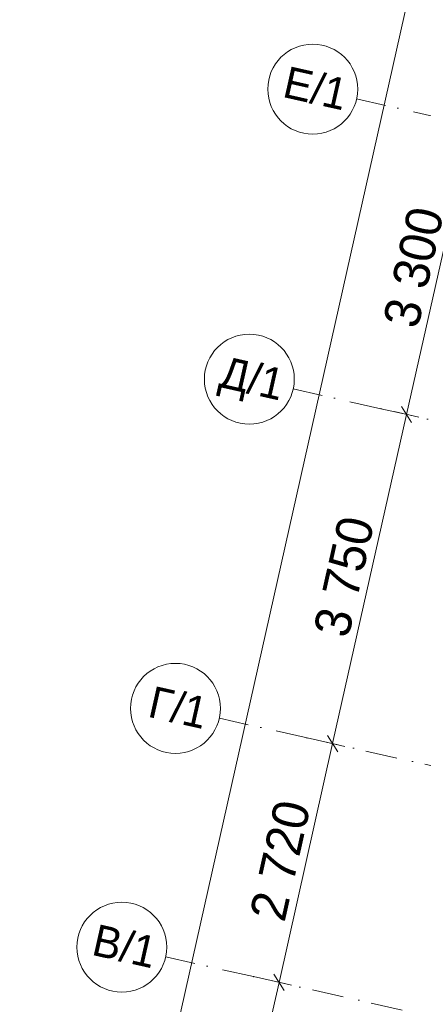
# Model space of a CAD drawing. Header units: millimetres. Extents: x -7213913 to -6930487, y 6129472 to 6353620.
# Tile 31 of 256: x -7212925 to -7208437, y 6169032 to 6179975. Entities that reach past the tile are written whole.
import ezdxf
from ezdxf.enums import TextEntityAlignment as Align

# ---------------------------------------------------------------- set-up
doc = ezdxf.new("R2010")
doc.units = ezdxf.units.MM
doc.header["$MEASUREMENT"] = 0
doc.linetypes.add('Штрихпунктирная', pattern=[670.277762, 352.777767, -176.388884, 0, -141.111112])
doc.layers.add('АР-Чертеж-Оси_Осевые размеры.АР', color=7, linetype='Continuous')
doc.layers.add('АР-Чертеж-Оси_Осевые размеры.АР_Ном._пера__1', color=7, linetype='Continuous', lineweight=0)
doc.layers.add('АР-Чертеж-Оси_Осевые размеры.АР_Ном._пера__120', color=7, linetype='Continuous', lineweight=0)
doc.styles.add('РЎР“Р•РќР•Р\xa0Р\x98Р\xa0_РЎРўР\x98Р›Р¬_5', font='GOTHIC.TTF')
doc.dimstyles.new('СГЕНЕРИР_СТИЛЬ__1', dxfattribs={"dimtxt": 400, "dimasz": 142.5, "dimexe": 0.18, "dimexo": 0.0625, "dimgap": 0, "dimtad": 1, "dimdec": 0, "dimzin": 0, "dimdsep": 46, "dimtxsty": 'РЎР“Р•РќР•Р\xa0Р\x98Р\xa0_РЎРўР\x98Р›Р¬_5', "dimblk": 'ARROWHEAD_6', "dimblk1": 'ARROWHEAD_6', "dimblk2": 'ARROWHEAD_6', "dimcen": 0.09, "dimse1": 1, "dimse2": 1, "dimclrd": 7, "dimclre": 7, "dimclrt": 7, "dimazin": 0, "dimtfac": 1, "dimtdec": 4, "dimtmove": 0, "dimatfit": 3, "dimfxl": 1, "dimtolj": 1, "dimtzin": 0, "dimarcsym": 0})
doc.dimstyles.new('СГЕНЕРИР_СТИЛЬ__2', dxfattribs={"dimtxt": 400, "dimasz": 142.5, "dimexe": 0.18, "dimexo": 0.0625, "dimgap": 0, "dimtad": 1, "dimdec": 0, "dimzin": 0, "dimdsep": 46, "dimtxsty": 'РЎР“Р•РќР•Р\xa0Р\x98Р\xa0_РЎРўР\x98Р›Р¬_5', "dimblk": 'ARROWHEAD_6', "dimblk1": 'ARROWHEAD_6', "dimblk2": 'ARROWHEAD_6', "dimcen": 0.09, "dimse1": 1, "dimse2": 1, "dimclrd": 7, "dimclre": 7, "dimclrt": 7, "dimazin": 0, "dimtfac": 1, "dimtdec": 4, "dimtmove": 2, "dimatfit": 3, "dimfxl": 1, "dimtolj": 1, "dimtzin": 0, "dimarcsym": 0})

# ---------------------------------------------------------------- blocks, each defined once
blk = doc.blocks.new('*D885', base_point=(-6566190, 6562678))
at = {"layer": 'АР-Чертеж-Оси_Осевые размеры.АР_Ном._пера__1', "color": 7, "linetype": 'Continuous', "lineweight": 0, "transparency": 16777216}
for p, q in [((-7210760, 6166075), (-7210041, 6169275)), ((-7210817, 6166164), (-7210703, 6165985)), ((-7211665, 6162045), (-7210760, 6166075)), ((-7211528, 6162014), (-7211802, 6162076)), ((-7211722, 6162135), (-7211608, 6161955)), ((-7211690, 6161935), (-7211665, 6162045))]:
    blk.add_line(p, q, dxfattribs=at)
at = {"layer": 'АР-Чертеж-Оси_Осевые размеры.АР_Ном._пера__1', "color": 7, "lineweight": 0, "transparency": 16777216, "insert": (-7211445, 6163390), "char_height": 400, "attachment_point": 7, "rotation": 77.3417, "style": 'РЎР“Р•РќР•Р\xa0Р\x98Р\xa0_РЎРўР\x98Р›Р¬_5'}
blk.add_mtext('\\A1;{\\pql;\\fCentury Gothic|b0|i0|c204|p0;\\W1.000000;4\xa0130}', dxfattribs=at)
blk = doc.blocks.new('ARROWHEAD_6')
at = {"color": 0, "linetype": 'Continuous', "lineweight": 0}
for p, q in [((0, 0), (-1, 0)), ((-0.5, -0.5), (0.5, 0.5))]:
    blk.add_line(p, q, dxfattribs=at)
blk = doc.blocks.new('*D887', base_point=(-6566190, 6562678))
at = {"layer": 'АР-Чертеж-Оси_Осевые размеры.АР_Ном._пера__1', "color": 7, "linetype": 'Continuous', "lineweight": 0, "transparency": 16777216}
for p, q in [((-7210041, 6169275), (-7209445, 6171929)), ((-7209904, 6169244), (-7210178, 6169306)), ((-7210098, 6169365), (-7209984, 6169185)), ((-7210760, 6166075), (-7210041, 6169275)), ((-7210817, 6166164), (-7210703, 6165985)), ((-7211665, 6162045), (-7210760, 6166075)), ((-7210623, 6166044), (-7210897, 6166105))]:
    blk.add_line(p, q, dxfattribs=at)
at = {"layer": 'АР-Чертеж-Оси_Осевые размеры.АР_Ном._пера__1', "color": 7, "lineweight": 0, "transparency": 16777216, "insert": (-7210633, 6167005), "char_height": 400, "attachment_point": 7, "rotation": 77.3417, "style": 'РЎР“Р•РќР•Р\xa0Р\x98Р\xa0_РЎРўР\x98Р›Р¬_5'}
blk.add_mtext('\\A1;{\\pql;\\fCentury Gothic|b0|i0|c204|p0;\\W1.000000;3\xa0280}', dxfattribs=at)
blk = doc.blocks.new('*D888', base_point=(-6566190, 6562678))
at = {"layer": 'АР-Чертеж-Оси_Осевые размеры.АР_Ном._пера__1', "color": 7, "linetype": 'Continuous', "lineweight": 0, "transparency": 16777216}
for p, q in [((-7210041, 6169275), (-7209445, 6171929)), ((-7209502, 6172018), (-7209388, 6171839)), ((-7210098, 6169365), (-7209984, 6169185))]:
    blk.add_line(p, q, dxfattribs=at)
at = {"layer": 'АР-Чертеж-Оси_Осевые размеры.АР_Ном._пера__1', "color": 7, "lineweight": 0, "transparency": 16777216, "insert": (-7209976, 6169932), "char_height": 400, "attachment_point": 7, "rotation": 77.3417, "style": 'РЎР“Р•РќР•Р\xa0Р\x98Р\xa0_РЎРўР\x98Р›Р¬_5'}
blk.add_mtext('\\A1;{\\pql;\\fCentury Gothic|b0|i0|c204|p0;\\W1.000000;2\xa0720}', dxfattribs=at)
blk = doc.blocks.new('*D889', base_point=(-6566190, 6562678))
at = {"layer": 'АР-Чертеж-Оси_Осевые размеры.АР_Ном._пера__1', "color": 7, "linetype": 'Continuous', "lineweight": 0, "transparency": 16777216}
for p, q in [((-7208680, 6175677), (-7208567, 6175498)), ((-7209445, 6171929), (-7208623, 6175588)), ((-7208486, 6175557), (-7208761, 6175619)), ((-7210041, 6169275), (-7209445, 6171929)), ((-7209308, 6171898), (-7209582, 6171960)), ((-7209502, 6172018), (-7209388, 6171839))]:
    blk.add_line(p, q, dxfattribs=at)
at = {"layer": 'АР-Чертеж-Оси_Осевые размеры.АР_Ном._пера__1', "color": 7, "lineweight": 0, "transparency": 16777216, "insert": (-7209267, 6173088), "char_height": 400, "attachment_point": 7, "rotation": 77.3417, "style": 'РЎР“Р•РќР•Р\xa0Р\x98Р\xa0_РЎРўР\x98Р›Р¬_5'}
blk.add_mtext('\\A1;{\\pql;\\fCentury Gothic|b0|i0|c204|p0;\\W1.000000;3\xa0750}', dxfattribs=at)
blk = doc.blocks.new('*D890', base_point=(-6566190, 6562678))
at = {"layer": 'АР-Чертеж-Оси_Осевые размеры.АР_Ном._пера__1', "color": 7, "linetype": 'Continuous', "lineweight": 0, "transparency": 16777216}
for p, q in [((-7207957, 6178897), (-7207844, 6178718)), ((-7208623, 6175588), (-7207900, 6178808)), ((-7208680, 6175677), (-7208567, 6175498)), ((-7209445, 6171929), (-7208623, 6175588)), ((-7208486, 6175557), (-7208761, 6175619))]:
    blk.add_line(p, q, dxfattribs=at)
at = {"layer": 'АР-Чертеж-Оси_Осевые размеры.АР_Ном._пера__1', "color": 7, "lineweight": 0, "transparency": 16777216, "insert": (-7208494, 6176527), "char_height": 400, "attachment_point": 7, "rotation": 77.3417, "style": 'РЎР“Р•РќР•Р\xa0Р\x98Р\xa0_РЎРўР\x98Р›Р¬_5'}
blk.add_mtext('\\A1;{\\pql;\\fCentury Gothic|b0|i0|c204|p0;\\W1.000000;3\xa0300}', dxfattribs=at)
blk = doc.blocks.new('*D891', base_point=(-6566190, 6562678))
at = {"layer": 'АР-Чертеж-Оси_Осевые размеры.АР_Ном._пера__1', "color": 7, "linetype": 'Continuous', "lineweight": 0, "transparency": 16777216}
for p, q in [((-7207091, 6182751), (-7206978, 6182572)), ((-7207900, 6178808), (-7207035, 6182661)), ((-7206897, 6182631), (-7207172, 6182692)), ((-7207763, 6178777), (-7208037, 6178838)), ((-7207957, 6178897), (-7207844, 6178718)), ((-7208623, 6175588), (-7207900, 6178808))]:
    blk.add_line(p, q, dxfattribs=at)
at = {"layer": 'АР-Чертеж-Оси_Осевые размеры.АР_Ном._пера__1', "color": 7, "lineweight": 0, "transparency": 16777216, "insert": (-7207700, 6180064), "char_height": 400, "attachment_point": 7, "rotation": 77.3417, "style": 'РЎР“Р•РќР•Р\xa0Р\x98Р\xa0_РЎРўР\x98Р›Р¬_5'}
blk.add_mtext('\\A1;{\\pql;\\fCentury Gothic|b0|i0|c204|p0;\\W1.000000;3\xa0950}', dxfattribs=at)
blk = doc.blocks.new('*D897', base_point=(-6566190, 6562678))
at = {"layer": 'АР-Чертеж-Оси_Осевые размеры.АР_Ном._пера__1', "color": 7, "linetype": 'Continuous', "lineweight": 0, "transparency": 16777216}
for p, q in [((-7202910, 6204929), (-7203184, 6204990)), ((-7202990, 6204870), (-7203104, 6205049)), ((-7203047, 6204960), (-7203022, 6205069)), ((-7212636, 6162263), (-7203047, 6204960)), ((-7212499, 6162232), (-7212773, 6162294)), ((-7212693, 6162353), (-7212580, 6162174)), ((-7212661, 6162153), (-7212636, 6162263))]:
    blk.add_line(p, q, dxfattribs=at)
at = {"layer": 'АР-Чертеж-Оси_Осевые размеры.АР_Ном._пера__1', "color": 7, "lineweight": 0, "transparency": 16777216, "insert": (-7207709, 6184565), "char_height": 400, "attachment_point": 7, "rotation": 77.3417, "style": 'РЎР“Р•РќР•Р\xa0Р\x98Р\xa0_РЎРўР\x98Р›Р¬_5'}
blk.add_mtext('\\A1;{\\pql;\\fCentury Gothic|b0|i0|c204|p0;\\W1.000000;43\xa0760}', dxfattribs=at)
blk = doc.blocks.new('Стандартный Маркер Сетки[183]_1', base_point=(-7209883, 6175871))
at = {"layer": 'АР-Чертеж-Оси_Осевые размеры.АР_Ном._пера__120', "color": 7, "linetype": 'Штрихпунктирная', "lineweight": 0}
for q in [(-7209883, 6175871), (-7184807, 6170239), (-7208908, 6175652)]:
    blk.add_line((-7208908, 6175652), q, dxfattribs=at)
at = {"layer": 'АР-Чертеж-Оси_Осевые размеры.АР_Ном._пера__120', "color": 7, "linetype": 'Continuous', "lineweight": 0}
blk.add_circle((-7210371, 6175980), 500, dxfattribs=at)
at = {"layer": 'АР-Чертеж-Оси_Осевые размеры.АР_Ном._пера__120', "color": 7, "linetype": 'Штрихпунктирная', "lineweight": 0}
blk.add_point((-7208908, 6175652), dxfattribs=at)
at = {"layer": 'АР-Чертеж-Оси_Осевые размеры.АР_Ном._пера__120', "color": 7, "lineweight": 0, "style": 'РЎР“Р•РќР•Р\xa0Р\x98Р\xa0_РЎРўР\x98Р›Р¬_5'}
blk.add_attdef('AC_MarkerText_1', text='', height=350, rotation=347.3417, dxfattribs=at).set_placement((-7210301, 6176161), align=Align.TOP_CENTER)
blk = doc.blocks.new('Стандартный Маркер Сетки[184]_1', base_point=(-7211301, 6169558))
at = {"layer": 'АР-Чертеж-Оси_Осевые размеры.АР_Ном._пера__120', "color": 7, "linetype": 'Штрихпунктирная', "lineweight": 0}
for q in [(-7211301, 6169558), (-7186225, 6163926), (-7210325, 6169339)]:
    blk.add_line((-7210325, 6169339), q, dxfattribs=at)
at = {"layer": 'АР-Чертеж-Оси_Осевые размеры.АР_Ном._пера__120', "color": 7, "linetype": 'Continuous', "lineweight": 0}
blk.add_circle((-7211789, 6169667), 500, dxfattribs=at)
at = {"layer": 'АР-Чертеж-Оси_Осевые размеры.АР_Ном._пера__120', "color": 7, "linetype": 'Штрихпунктирная', "lineweight": 0}
blk.add_point((-7210325, 6169339), dxfattribs=at)
at = {"layer": 'АР-Чертеж-Оси_Осевые размеры.АР_Ном._пера__120', "color": 7, "lineweight": 0, "style": 'РЎР“Р•РќР•Р\xa0Р\x98Р\xa0_РЎРўР\x98Р›Р¬_5'}
blk.add_attdef('AC_MarkerText_1', text='', height=350, rotation=347.3417, dxfattribs=at).set_placement((-7211719, 6169849), align=Align.TOP_CENTER)
blk = doc.blocks.new('Стандартный Маркер Сетки[186]_1', base_point=(-7210705, 6172212))
at = {"layer": 'АР-Чертеж-Оси_Осевые размеры.АР_Ном._пера__120', "color": 7, "linetype": 'Штрихпунктирная', "lineweight": 0}
for q in [(-7210705, 6172212), (-7185629, 6166580), (-7209729, 6171993)]:
    blk.add_line((-7209729, 6171993), q, dxfattribs=at)
at = {"layer": 'АР-Чертеж-Оси_Осевые размеры.АР_Ном._пера__120', "color": 7, "linetype": 'Continuous', "lineweight": 0}
blk.add_circle((-7211193, 6172321), 500, dxfattribs=at)
at = {"layer": 'АР-Чертеж-Оси_Осевые размеры.АР_Ном._пера__120', "color": 7, "linetype": 'Штрихпунктирная', "lineweight": 0}
blk.add_point((-7209729, 6171993), dxfattribs=at)
at = {"layer": 'АР-Чертеж-Оси_Осевые размеры.АР_Ном._пера__120', "color": 7, "lineweight": 0, "style": 'РЎР“Р•РќР•Р\xa0Р\x98Р\xa0_РЎРўР\x98Р›Р¬_5'}
blk.add_attdef('AC_MarkerText_1', text='', height=350, rotation=347.3417, dxfattribs=at).set_placement((-7211123, 6172502), align=Align.TOP_CENTER)
blk = doc.blocks.new('Стандартный Маркер Сетки[187]_1', base_point=(-7209178, 6179095))
at = {"layer": 'АР-Чертеж-Оси_Осевые размеры.АР_Ном._пера__120', "color": 7, "linetype": 'Штрихпунктирная', "lineweight": 0}
blk.add_line((-7208203, 6178875), (-7209178, 6179095), dxfattribs=at)
at = {"layer": 'АР-Чертеж-Оси_Осевые размеры.АР_Ном._пера__120', "color": 7, "linetype": 'Continuous', "lineweight": 0}
blk.add_circle((-7209666, 6179204), 500, dxfattribs=at)
at = {"layer": 'АР-Чертеж-Оси_Осевые размеры.АР_Ном._пера__120', "color": 7, "lineweight": 0, "style": 'РЎР“Р•РќР•Р\xa0Р\x98Р\xa0_РЎРўР\x98Р›Р¬_5'}
blk.add_attdef('AC_MarkerText_1', text='', height=350, rotation=347.3417, dxfattribs=at).set_placement((-7209596, 6179385), align=Align.TOP_CENTER)
blk = doc.blocks.new('Стандартный Маркер Сетки[208]_1', base_point=(-7209883, 6175871))
at = {"layer": 'АР-Чертеж-Оси_Осевые размеры.АР_Ном._пера__120', "color": 7, "linetype": 'Штрихпунктирная', "lineweight": 0}
for q in [(-7209883, 6175871), (-7184807, 6170239), (-7208908, 6175652)]:
    blk.add_line((-7208908, 6175652), q, dxfattribs=at)
at = {"layer": 'АР-Чертеж-Оси_Осевые размеры.АР_Ном._пера__120', "color": 7, "linetype": 'Continuous', "lineweight": 0}
blk.add_circle((-7210371, 6175980), 500, dxfattribs=at)
at = {"layer": 'АР-Чертеж-Оси_Осевые размеры.АР_Ном._пера__120', "color": 7, "linetype": 'Штрихпунктирная', "lineweight": 0}
blk.add_point((-7208908, 6175652), dxfattribs=at)
at = {"layer": 'АР-Чертеж-Оси_Осевые размеры.АР_Ном._пера__120', "color": 7, "lineweight": 0, "style": 'РЎР“Р•РќР•Р\xa0Р\x98Р\xa0_РЎРўР\x98Р›Р¬_5'}
blk.add_attdef('AC_MarkerText_1', text='', height=350, rotation=347.3417, dxfattribs=at).set_placement((-7210301, 6176161), align=Align.TOP_CENTER)
blk = doc.blocks.new('Стандартный Маркер Сетки[209]_1', base_point=(-7211301, 6169558))
at = {"layer": 'АР-Чертеж-Оси_Осевые размеры.АР_Ном._пера__120', "color": 7, "linetype": 'Штрихпунктирная', "lineweight": 0}
for q in [(-7211301, 6169558), (-7186225, 6163926), (-7210325, 6169339)]:
    blk.add_line((-7210325, 6169339), q, dxfattribs=at)
at = {"layer": 'АР-Чертеж-Оси_Осевые размеры.АР_Ном._пера__120', "color": 7, "linetype": 'Continuous', "lineweight": 0}
blk.add_circle((-7211789, 6169667), 500, dxfattribs=at)
at = {"layer": 'АР-Чертеж-Оси_Осевые размеры.АР_Ном._пера__120', "color": 7, "linetype": 'Штрихпунктирная', "lineweight": 0}
blk.add_point((-7210325, 6169339), dxfattribs=at)
at = {"layer": 'АР-Чертеж-Оси_Осевые размеры.АР_Ном._пера__120', "color": 7, "lineweight": 0, "style": 'РЎР“Р•РќР•Р\xa0Р\x98Р\xa0_РЎРўР\x98Р›Р¬_5'}
blk.add_attdef('AC_MarkerText_1', text='', height=350, rotation=347.3417, dxfattribs=at).set_placement((-7211719, 6169849), align=Align.TOP_CENTER)
blk = doc.blocks.new('Стандартный Маркер Сетки[211]_1', base_point=(-7210705, 6172212))
at = {"layer": 'АР-Чертеж-Оси_Осевые размеры.АР_Ном._пера__120', "color": 7, "linetype": 'Штрихпунктирная', "lineweight": 0}
for q in [(-7210705, 6172212), (-7185629, 6166580), (-7209729, 6171993)]:
    blk.add_line((-7209729, 6171993), q, dxfattribs=at)
at = {"layer": 'АР-Чертеж-Оси_Осевые размеры.АР_Ном._пера__120', "color": 7, "linetype": 'Continuous', "lineweight": 0}
blk.add_circle((-7211193, 6172321), 500, dxfattribs=at)
at = {"layer": 'АР-Чертеж-Оси_Осевые размеры.АР_Ном._пера__120', "color": 7, "linetype": 'Штрихпунктирная', "lineweight": 0}
blk.add_point((-7209729, 6171993), dxfattribs=at)
at = {"layer": 'АР-Чертеж-Оси_Осевые размеры.АР_Ном._пера__120', "color": 7, "lineweight": 0, "style": 'РЎР“Р•РќР•Р\xa0Р\x98Р\xa0_РЎРўР\x98Р›Р¬_5'}
blk.add_attdef('AC_MarkerText_1', text='', height=350, rotation=347.3417, dxfattribs=at).set_placement((-7211123, 6172502), align=Align.TOP_CENTER)
blk = doc.blocks.new('Стандартный Маркер Сетки[212]_1', base_point=(-7209178, 6179095))
at = {"layer": 'АР-Чертеж-Оси_Осевые размеры.АР_Ном._пера__120', "color": 7, "linetype": 'Штрихпунктирная', "lineweight": 0}
blk.add_line((-7208203, 6178875), (-7209178, 6179095), dxfattribs=at)
at = {"layer": 'АР-Чертеж-Оси_Осевые размеры.АР_Ном._пера__120', "color": 7, "linetype": 'Continuous', "lineweight": 0}
blk.add_circle((-7209666, 6179204), 500, dxfattribs=at)
at = {"layer": 'АР-Чертеж-Оси_Осевые размеры.АР_Ном._пера__120', "color": 7, "lineweight": 0, "style": 'РЎР“Р•РќР•Р\xa0Р\x98Р\xa0_РЎРўР\x98Р›Р¬_5'}
blk.add_attdef('AC_MarkerText_1', text='', height=350, rotation=347.3417, dxfattribs=at).set_placement((-7209596, 6179385), align=Align.TOP_CENTER)

msp = doc.modelspace()

# ---------------------------------------------------------------- block references
at = {"layer": 'АР-Чертеж-Оси_Осевые размеры.АР', "color": 8, "linetype": 'Continuous', "lineweight": 15}
for name, p, values in [('Стандартный Маркер Сетки[187]_1', (-7209178.4, 6179094.6), {'AC_MarkerText_1': 'Е/1'}), ('Стандартный Маркер Сетки[212]_1', (-7209178.4, 6179094.6), {'AC_MarkerText_1': 'Е/1'}), ('Стандартный Маркер Сетки[183]_1', (-7209883.2, 6175870.7), {'AC_MarkerText_1': 'Д/1'}), ('Стандартный Маркер Сетки[208]_1', (-7209883.2, 6175870.7), {'AC_MarkerText_1': 'Д/1'}), ('Стандартный Маркер Сетки[186]_1', (-7210705, 6172211.8), {'AC_MarkerText_1': 'Г/1'}), ('Стандартный Маркер Сетки[211]_1', (-7210705, 6172211.8), {'AC_MarkerText_1': 'Г/1'}), ('Стандартный Маркер Сетки[184]_1', (-7211301, 6169557.9), {'AC_MarkerText_1': 'В/1'}), ('Стандартный Маркер Сетки[209]_1', (-7211301, 6169557.9), {'AC_MarkerText_1': 'В/1'})]:
    msp.add_blockref(name, p, dxfattribs=at).add_auto_attribs(values)

# ---------------------------------------------------------------- dimensions: what is measured, and where the dimension line sits
at = {"layer": 'АР-Чертеж-Оси_Осевые размеры.АР', "color": 7, "linetype": 'Continuous', "lineweight": 0}
for base, p1, p2, dimstyle, picture, middle in [((-7203046.9, 6204959.5), (-7212924.8, 6162328), (-7203353.8, 6205028.5), 'СГЕНЕРИР_СТИЛЬ__2', '*D897', (-7207720.9, 6185426.5)), ((-7207034.7, 6182661.5), (-7209178.4, 6179094.6), (-7208310.8, 6182948.1), 'СГЕНЕРИР_СТИЛЬ__1', '*D891', (-7207744.8, 6180777.6)), ((-7207900.3, 6178807.5), (-7209883.2, 6175870.7), (-7209178.4, 6179094.6), 'СГЕНЕРИР_СТИЛЬ__1', '*D890', (-7208539.1, 6177240.7)), ((-7208623.4, 6175587.7), (-7210705, 6172211.8), (-7209883.2, 6175870.7), 'СГЕНЕРИР_СТИЛЬ__1', '*D889', (-7209311.6, 6173801.3)), ((-7209445.2, 6171928.8), (-7211301, 6169557.9), (-7210705, 6172211.8), 'СГЕНЕРИР_СТИЛЬ__1', '*D888', (-7210020.5, 6170645)), ((-7210041.2, 6169274.9), (-7212019.8, 6166357.6), (-7211301, 6169557.9), 'СГЕНЕРИР_СТИЛЬ__1', '*D887', (-7210677.9, 6167717.9)), ((-7210760, 6166074.6), (-7212924.8, 6162328), (-7212019.8, 6166357.6), 'СГЕНЕРИР_СТИЛЬ__1', '*D885', (-7211489.8, 6164102.9))]:
    dim = msp.add_linear_dim(base=base, p1=p1, p2=p2, angle=77.34172, dimstyle=dimstyle, dxfattribs=at)
    dim.commit()
    dim.dimension.update_dxf_attribs({"geometry": picture, "text_midpoint": middle, "dimtype": 160, "text_rotation": 77.34172})

doc.saveas('drawing.dxf')
